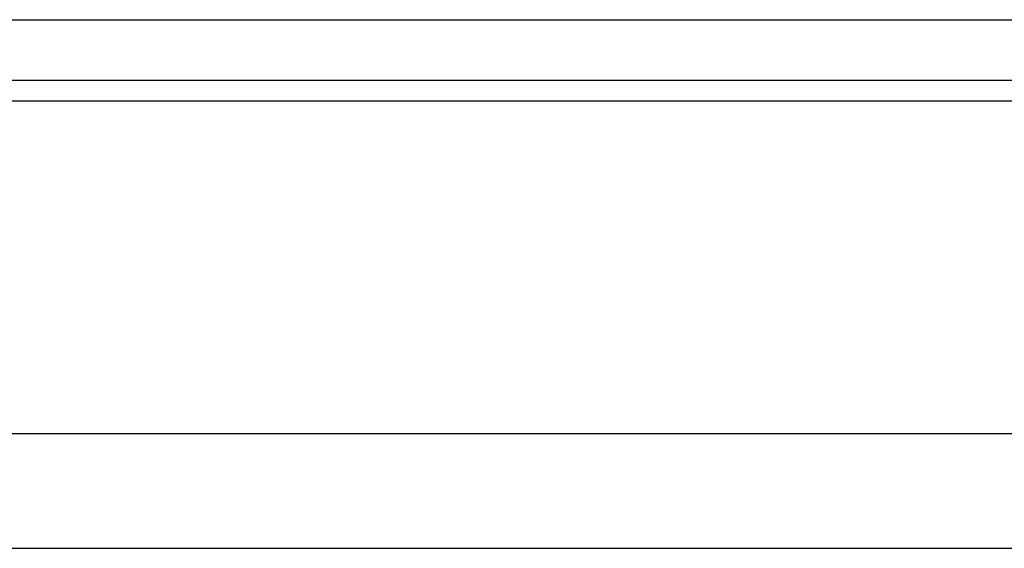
# Model space of a CAD drawing. Header units: millimetres. Extents: x -7 to 271, y 74 to 162.
# Tile 40 of 57: x 211.24 to 219.82, y 89.7 to 94.3. Entities that reach past the tile are written whole.
import ezdxf

# ---------------------------------------------------------------- set-up
doc = ezdxf.new("R2010")
doc.units = ezdxf.units.MM
doc.header["$LTSCALE"] = 0.15
doc.layers.add('OUT', color=3, linetype='CONTINUOUS')

msp = doc.modelspace()

# ---------------------------------------------------------------- linework, layer by layer
at = {"layer": 'OUT', "color": 0}
for p, q in [((193.2467, 94.2988), (221.0467, 94.2988)), ((140.8667, 93.772), (271.1467, 93.772)), ((140.8619, 93.592), (271.1467, 93.592)), ((140.2988, 90.6988), (271.1467, 90.6988)), ((106.1467, 89.6988), (271.1467, 89.6988))]:
    msp.add_line(p, q, dxfattribs=at)

doc.saveas('drawing.dxf')
